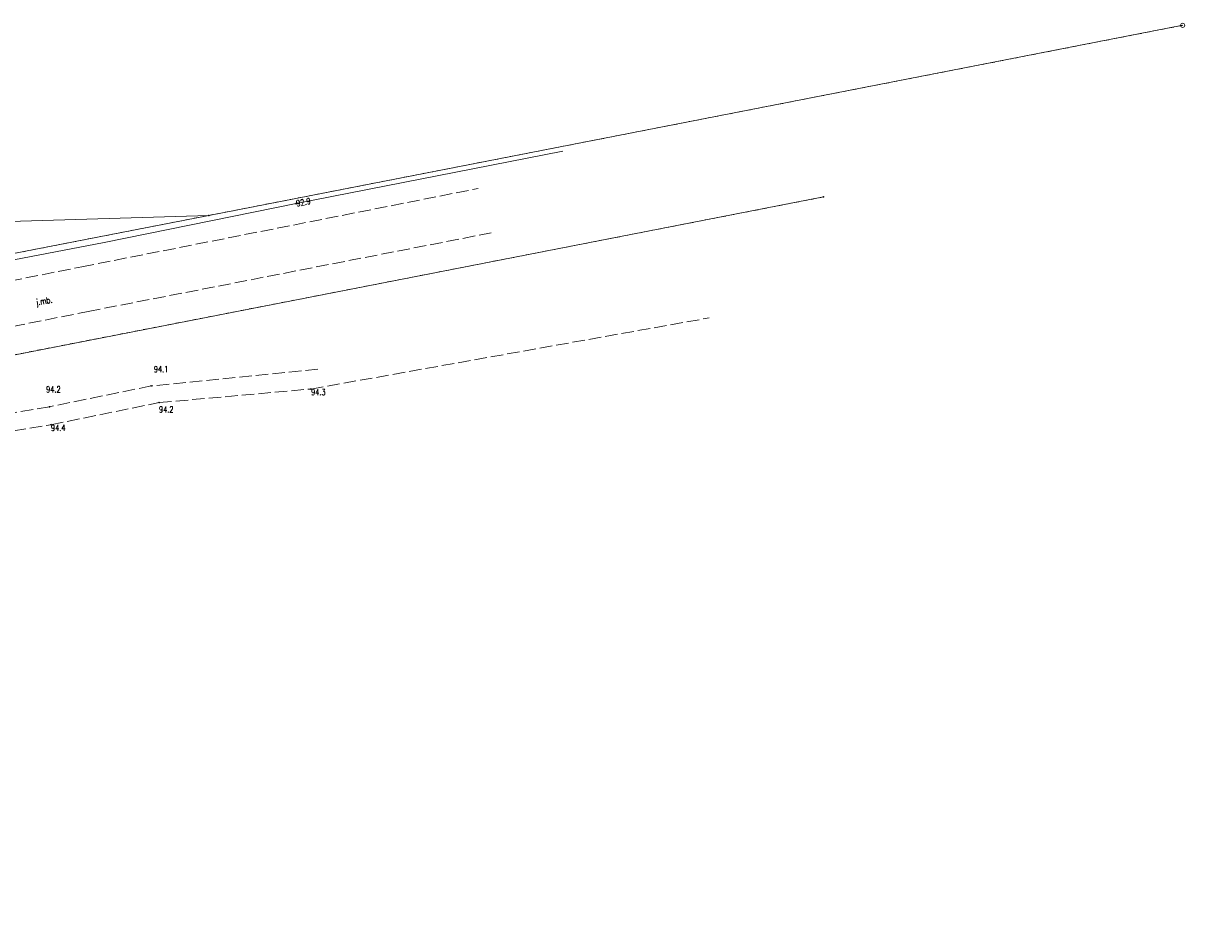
# Model space of a CAD drawing. Header units: metres. Extents: x 7542868 to 7543894, y 5828497 to 5830561.
# Tile 10 of 66: x 7543724 to 7543864, y 5829023 to 5829132. Entities that reach past the tile are written whole.
import ezdxf
from ezdxf.enums import TextEntityAlignment as Align

# ---------------------------------------------------------------- set-up
doc = ezdxf.new("R2010")
doc.units = ezdxf.units.M
for name, pattern in [('2_KTJZ01', [2, 1.5, -0.5]), ('4_SUPE_01', [0]), ('GDE', [0]), ('GUZ', [1, 0.5, -0.5])]:
    doc.linetypes.add(name, pattern=pattern)
doc.layers.get('0').update_dxf_attribs({"color": 250, "linetype": 'CONTINUOUS', "lineweight": 100})
for name, color, linetype, lineweight in [('Dzialki', 7, 'GDE', 18), ('KTJZ_E_T_0', 7, 'CONTINUOUS', 15), ('KTJZ_L_0', 7, '2_KTJZ01', 18), ('Punkty', 7, 'CONTINUOUS', 18), ('RTPW_T_0', 7, 'CONTINUOUS', 15), ('SUPE_L_2', 1, '4_SUPE_01', 18), ('SUTE_T_0', 1, 'CONTINUOUS', 18), ('Uzytki', 7, 'GUZ', 18)]:
    doc.layers.add(name, color=color, linetype=linetype, lineweight=lineweight)
doc.styles.get("Standard").update_dxf_attribs({"font": 'Simplex.SHX', "width": 0.75})

# ---------------------------------------------------------------- blocks, each defined once
blk = doc.blocks.new('GRO')
at = {"linetype": 'CONTINUOUS'}
blk.add_circle((0, 0), 0.045, dxfattribs=at)
blk = doc.blocks.new('GRT')
at = {"linetype": 'CONTINUOUS'}
blk.add_circle((0, 0), 0.25, dxfattribs=at)
blk = doc.blocks.new('2_RTPW01')
at = {"linetype": 'CONTINUOUS'}
blk.add_circle((0, 0), 0.045, dxfattribs=at)
blk = doc.blocks.new('4_SUPS01_03')
at = {"linetype": 'CONTINUOUS'}
blk.add_circle((0, 0), 0.0625, dxfattribs=at)

msp = doc.modelspace()

# ---------------------------------------------------------------- linework, layer by layer
at = {"layer": 'Dzialki'}
for p, q in [((7543745.91, 5829108.62), (7543863.27, 5829131.53)), ((7543819.98, 5829110.85), (7543368.66, 5829022.8)), ((7543366.05, 5829097.23), (7543745.91, 5829108.62)), ((7543368.23, 5829034.94), (7543745.91, 5829108.62))]:
    msp.add_line(p, q, dxfattribs=at)
at = {"layer": 'KTJZ_L_0', "linetype": '2_KTJZ01'}
for p, q in [((7543730.61, 5829102.43), (7543778.39, 5829111.87)), ((7543779.96, 5829106.53), (7543731.59, 5829097.09)), ((7543680.7, 5829092.54), (7543730.61, 5829102.43)), ((7543731.59, 5829097.09), (7543682.07, 5829087.3)), ((7543758.24, 5829087.71), (7543806.22, 5829096.28)), ((7543759.06, 5829090.11), (7543738.98, 5829088.08)), ((7543738.98, 5829088.08), (7543726.72, 5829085.57)), ((7543739.94, 5829086.07), (7543758.24, 5829087.71)), ((7543726.72, 5829085.57), (7543703.74, 5829081.69)), ((7543726.9, 5829083.41), (7543739.94, 5829086.07)), ((7543704.61, 5829079.76), (7543726.9, 5829083.41))]:
    msp.add_line(p, q, dxfattribs=at)
at = {"layer": 'SUPE_L_2', "linetype": '4_SUPE_01'}
for p, q in [((7543788.59, 5829116.37), (7543756.46, 5829110.05)), ((7543756.46, 5829110.05), (7543733.33, 5829105.38)), ((7543733.33, 5829105.38), (7543694.37, 5829097.92))]:
    msp.add_line(p, q, dxfattribs=at)
at = {"layer": 'Uzytki'}
for p, q in [((7543745.91, 5829108.62), (7543863.27, 5829131.53)), ((7543819.98, 5829110.85), (7543368.66, 5829022.8)), ((7543368.23, 5829034.94), (7543745.91, 5829108.62))]:
    msp.add_line(p, q, dxfattribs=at)

# ---------------------------------------------------------------- block references
at = {"layer": 'Punkty'}
for name, p in [('GRT', (7543863.27, 5829131.53)), ('GRO', (7543819.98, 5829110.85)), ('GRO', (7543745.91, 5829108.62))]:
    msp.add_blockref(name, p, dxfattribs=at)
at = {"layer": 'RTPW_T_0', "rotation": 269.9999974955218}
for p in [(7543738.98, 5829088.08), (7543758.24, 5829087.71), (7543726.72, 5829085.57), (7543739.94, 5829086.07), (7543726.9, 5829083.41)]:
    msp.add_blockref('2_RTPW01', p, dxfattribs=at)
at = {"layer": 'SUTE_T_0'}
msp.add_blockref('4_SUPS01_03', (7543756.46, 5829110.05), dxfattribs=at)

# ---------------------------------------------------------------- texts
at = {"layer": 'KTJZ_E_T_0', "width": 0.7}
msp.add_text('j.mb.', height=0.75, rotation=9.3416, dxfattribs=at).set_placement((7543726.1, 5829098.22), align=Align.MIDDLE)
at = {"layer": 'RTPW_T_0', "width": 0.7}
for s, p in [('94.1', (7543739.3, 5829090.47)), ('94.2', (7543726.32, 5829088.04)), ('94.3', (7543758.24, 5829087.71)), ('94.2', (7543739.91, 5829085.62)), ('94.4', (7543726.9, 5829083.41))]:
    msp.add_text(s, height=0.75, dxfattribs=at).set_placement(p, align=Align.TOP_LEFT)
at = {"layer": 'SUTE_T_0', "width": 0.7}
msp.add_text('92.9', height=0.75, rotation=11.1281, dxfattribs=at).set_placement((7543756.46, 5829110.05), align=Align.MIDDLE_LEFT)

doc.saveas('drawing.dxf')
